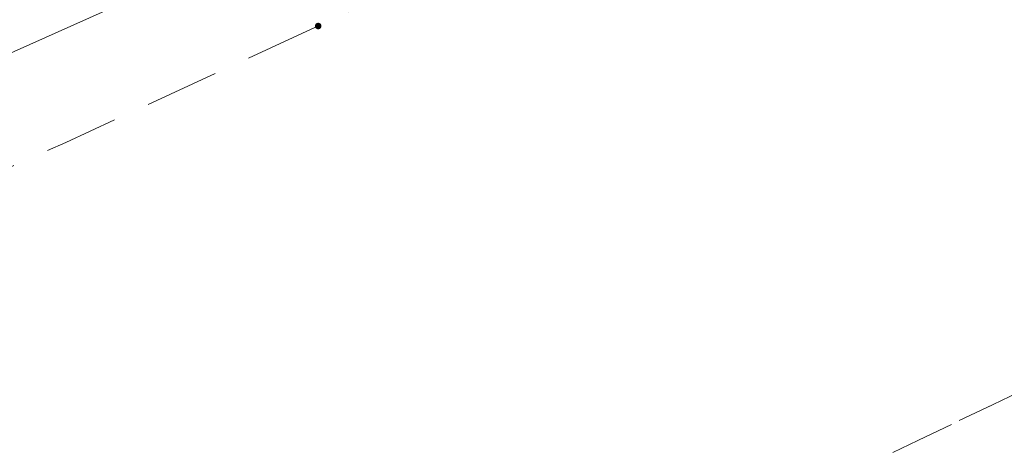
# Model space of a CAD drawing. Header units: metres. Extents: x 8440716 to 8446743, y 5883760 to 5887966.
# Tile 17 of 256: x 8442234 to 8442248, y 5885669 to 5885675. Entities that reach past the tile are written whole.
import ezdxf

# ---------------------------------------------------------------- set-up
doc = ezdxf.new("R2010")
doc.units = ezdxf.units.M
doc.header["$MEASUREMENT"] = 0
doc.linetypes.add('0.5_0.5', pattern=[1, 0.5, -0.5])
doc.linetypes.add('1.0_0.5', pattern=[1.5, 1, -0.5])
doc.layers.get('0').update_dxf_attribs({"color": 250, "linetype": 'CONTINUOUS', "lineweight": 5})
for name, color, linetype in [('218-kontur użytku gruntowego', 253, 'CONTINUOUS'), ('chodnik', 253, 'CONTINUOUS'), ('pikieta sztuczna', 253, 'CONTINUOUS'), ('przewód telekomunikacyjny podziemny', 253, 'CONTINUOUS')]:
    doc.layers.add(name, color=color, linetype=linetype)

# ---------------------------------------------------------------- blocks, each defined once
blk = doc.blocks.new('PW01')
at = {"linetype": 'Continuous', "lineweight": 13}
h = blk.add_hatch(color=0, dxfattribs=at)
edge = h.paths.add_edge_path()
edge.add_arc((0, 0), 0.045, 0, 360)

msp = doc.modelspace()

# ---------------------------------------------------------------- linework, layer by layer
at = {"layer": '218-kontur użytku gruntowego', "color": 3, "linetype": '0.5_0.5', "lineweight": 18, "flags": 128}
for points in [[(8442234.63, 5885663.39), (8442275.3, 5885682.92)], [(8442275.3, 5885682.92), (8442234.63, 5885663.39)]]:
    msp.add_lwpolyline(points, dxfattribs=at)
at = {"layer": 'chodnik', "color": 253, "linetype": '1.0_0.5', "lineweight": 18, "flags": 128}
msp.add_lwpolyline([(8442398.23, 5885762.83), (8442372.93, 5885748.87), (8442372.02, 5885749.46), (8442368.09, 5885747.26), (8442368.08, 5885746.24), (8442363.93, 5885743.94), (8442328.04, 5885724.2), (8442303.92, 5885710.92), (8442294.03, 5885705.48), (8442276.91, 5885696.15), (8442270.65, 5885692.84), (8442261.52, 5885688.13), (8442249.29, 5885682.04), (8442237.27, 5885676.4), (8442233.82, 5885674.86), (8442227.91, 5885672.18), (8442228.68, 5885670.34), (8442234.79, 5885673.06), (8442238.21, 5885674.64), (8442250.22, 5885680.25), (8442262.44, 5885686.36), (8442271.35, 5885690.96), (8442277.86, 5885694.39), (8442295.07, 5885703.76), (8442305.02, 5885709.25), (8442328.98, 5885722.44), (8442364.79, 5885742.15), (8442399.21, 5885760.98), (8442431.58, 5885778.77), (8442465.05, 5885797.22), (8442495.8, 5885814.05), (8442518.04, 5885826.35), (8442520.13, 5885827.5), (8442528.37, 5885832.06), (8442563.43, 5885851.44), (8442599.47, 5885871.24), (8442625.94, 5885885.78), (8442658.84, 5885903.89), (8442691.97, 5885922.16), (8442723.6, 5885939.55), (8442755.59, 5885957.15), (8442785.67, 5885973.69), (8442820.87, 5885992.99), (8442852.82, 5886010.6), (8442885.15, 5886028.42), (8442917.67, 5886046.28), (8442950.17, 5886064.15), (8442982.52, 5886081.96), (8443016.84, 5886100.81), (8443047.49, 5886117.63), (8443079.73, 5886135.39), (8443112.44, 5886153.39), (8443144.78, 5886171.19), (8443160.82, 5886179.99), (8443162.19, 5886180.5), (8443163.41, 5886180.72), (8443164.97, 5886180.7), (8443166.12, 5886180.47), (8443168.87, 5886179.82), (8443169.49, 5886179.73), (8443170.81, 5886179.74), (8443172.11, 5886180.07), (8443173.41, 5886180.59), (8443175.29, 5886181.7), (8443174.34, 5886182.75), (8443173.14, 5886183.92), (8443171.98, 5886184.78), (8443170.89, 5886184.19), (8443169.47, 5886183.69), (8443168.06, 5886183.45), (8443166.42, 5886183.54), (8443164.51, 5886183.65), (8443162.98, 5886183.6), (8443161.61, 5886183.38), (8443160.3, 5886182.95), (8443159.31, 5886182.54), (8443159.73, 5886181.73), (8443143.87, 5886172.95), (8443111.34, 5886155.04), (8443078.93, 5886137.17), (8443046.49, 5886119.33), (8443015.33, 5886102.26), (8442981.67, 5886083.71), (8442949, 5886065.77), (8442916.82, 5886048.03), (8442884.23, 5886030.14), (8442851.95, 5886012.33), (8442819.79, 5885994.66), (8442784.76, 5885975.43), (8442754.61, 5885958.89), (8442722.39, 5885941.13), (8442691.08, 5885923.91), (8442657.91, 5885905.62), (8442625.13, 5885887.6), (8442598.63, 5885873.01), (8442562.69, 5885853.33), (8442527.37, 5885833.89), (8442495.03, 5885816.03), (8442464.1, 5885799.05), (8442430.54, 5885780.59)], close=True, dxfattribs=at)
at = {"layer": 'przewód telekomunikacyjny podziemny', "color": 30, "linetype": 'Continuous', "lineweight": 18, "flags": 128}
msp.add_lwpolyline([(8442261.6, 5885687.5), (8442247.28, 5885680.22), (8442245.76, 5885679.52), (8442225.65, 5885670.52), (8442207.54, 5885662.12), (8442184.11, 5885653.73), (8442170.52, 5885649.13), (8442158.02, 5885645.48), (8442150.82, 5885643.71), (8442144.09, 5885641.96), (8442143.49, 5885641.81), (8442142.85, 5885641.61), (8442128.4, 5885637.27), (8442127.92, 5885637.14)], dxfattribs=at)

# ---------------------------------------------------------------- block references
at = {"layer": 'pikieta sztuczna', "color": 253, "linetype": 'Continuous', "lineweight": 13}
msp.add_blockref('PW01', (8442238.21, 5885674.64), dxfattribs=at)

doc.saveas('drawing.dxf')
